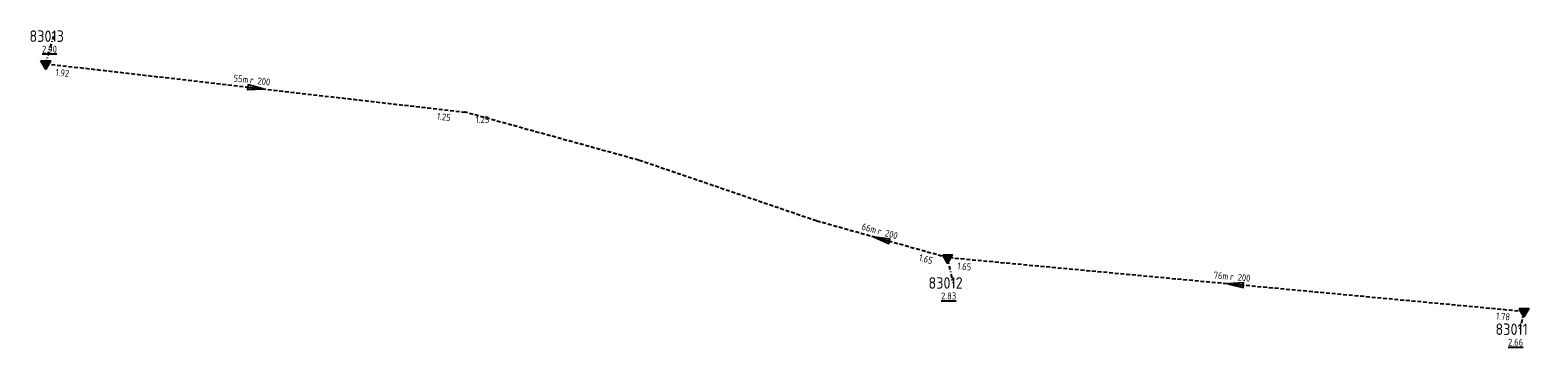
# Model space of a CAD drawing. Extents: x 188323 to 208361, y 565368 to 574910.
# Tile 133 of 256: x 203634 to 203831, y 567763 to 567805. Entities that reach past the tile are written whole.
import ezdxf

# ---------------------------------------------------------------- set-up
doc = ezdxf.new("R2010")
doc.units = 0
doc.linetypes.add('DASHDOT', pattern=[1, 0.5, -0.25, 0, -0.25])
doc.linetypes.add('DASHED', pattern=[0.75, 0.5, -0.25])
doc.layers.get('0').update_dxf_attribs({"linetype": 'CONTINUOUS'})
for name, color, linetype in [('RIO-AFM', 7, 'CONTINUOUS'), ('RIO-BOK', 7, 'CONTINUOUS'), ('RIO-KNP', 7, 'CONTINUOUS'), ('RIO-KNR', 7, 'CONTINUOUS'), ('RIO-LAG_2B', 7, 'DASHED'), ('RIO-LEN', 7, 'CONTINUOUS'), ('RIO-MVD', 1, 'CONTINUOUS'), ('RIO-VRB', 6, 'DASHDOT'), ('RIO-VRH', 7, 'CONTINUOUS')]:
    doc.layers.add(name, color=color, linetype=linetype)
doc.styles.add('RIO-TXT', font='isocp.shx')

# ---------------------------------------------------------------- blocks, each defined once
blk = doc.blocks.new('L_VHR')
blk.add_lwpolyline([(-0.5, 0), (0.5, 0), (-0.5, 0.15), (-0.5, -0.15), (0.5, 0)])
blk = doc.blocks.new('K_IPD')
blk.add_lwpolyline([(-0.496027, 0.307994), (0.503973, 0.307994), (0.003973, -0.558031)], close=True)
blk.add_solid([(-0.496027, 0.307994), (0.503973, 0.307994), (0.003973, -0.558031)])
at = {"style": 'RIO-TXT', "flags": 1}
blk.add_attdef('KNOOPNAAM', (2, 2), '', height=1, dxfattribs=at)

msp = doc.modelspace()

# ---------------------------------------------------------------- linework, layer by layer
at = {"layer": 'RIO-LAG_2B'}
for p, q in [((203636.144, 567800.128), (203690.976, 567793.792)), ((203829.504, 567767.744), (203754.096, 567774.784))]:
    msp.add_line(p, q, dxfattribs=at)
msp.add_lwpolyline([(203754.096, 567774.784), (203736.96, 567779.584), (203713.728, 567787.52), (203690.992, 567793.792), (203690.976, 567793.792)], dxfattribs=at)
at = {"layer": 'RIO-VRB'}
for p, q in [((203636.15, 567800.14), (203637.2014, 567803.7297)), ((203754.09, 567774.8), (203754.7971, 567771.4868)), ((203829.5, 567767.77), (203828.9674, 567765.4415))]:
    msp.add_line(p, q, dxfattribs=at)

# ---------------------------------------------------------------- block references
at = {"layer": 'RIO-KNP', "xscale": 1.25, "yscale": 1.25, "zscale": 1.25}
for p in [(203636.144, 567800.128), (203754.096, 567774.784), (203829.504, 567767.744)]:
    msp.add_blockref('K_IPD', p, dxfattribs=at)
at = {"layer": 'RIO-VRH', "xscale": 2, "yscale": 2, "zscale": 2}
for p, rotation in [((203663.565, 567796.96), 353.3842), ((203745.525, 567777.18), 164.4723), ((203791.795, 567771.285), 174.6746)]:
    msp.add_blockref('L_VHR', p, dxfattribs=dict(at, rotation=rotation))

# ---------------------------------------------------------------- texts
at = {"layer": 'RIO-AFM', "style": 'RIO-TXT'}
for rotation, p in [(353.3842, (203662.8194, 567797.5669)), (344.4723, (203744.8796, 567777.8836)), (354.6746, (203791.0364, 567771.8815))]:
    msp.add_text('r 200', height=0.9, rotation=rotation, dxfattribs=at).set_placement(p)
at = {"layer": 'RIO-BOK', "style": 'RIO-TXT'}
for s, rotation, p in [('1.92', 353.3842, (203637.3801, 567798.5888)), ('1.25', 353.3842, (203687.2862, 567792.832)), ('1.25', 360, (203692.3807, 567792.3809)), ('1.65', 344.4723, (203750.2881, 567774.4128)), ('1.65', 354.6746, (203755.3548, 567773.2769)), ('1.78', 354.6746, (203825.8293, 567766.7521))]:
    msp.add_text(s, height=0.9, rotation=rotation, dxfattribs=at).set_placement(p)
at = {"layer": 'RIO-KNR', "style": 'RIO-TXT'}
for s, p in [('83013', (203634.0139, 567802.9797)), ('83012', (203751.6096, 567770.7368)), ('83011', (203825.7799, 567764.6915))]:
    msp.add_text(s, height=1.5, dxfattribs=at).set_placement(p)
at = {"layer": 'RIO-LEN', "style": 'RIO-TXT'}
for s, rotation, p in [('55m', 353.3842, (203660.6736, 567797.8145)), ('66m', 344.4723, (203742.798, 567778.4606)), ('76m', 354.6746, (203788.8856, 567772.0806))]:
    msp.add_text(s, height=0.9, rotation=rotation, dxfattribs=at).set_placement(p)
at = {"layer": 'RIO-MVD', "style": 'RIO-TXT'}
for s, p in [('%%U2.90', (203635.6714, 567801.5797)), ('%%U2.83', (203753.2671, 567769.3368)), ('%%U2.66', (203827.4374, 567763.2915))]:
    msp.add_text(s, height=0.9, dxfattribs=at).set_placement(p)

doc.saveas('drawing.dxf')
